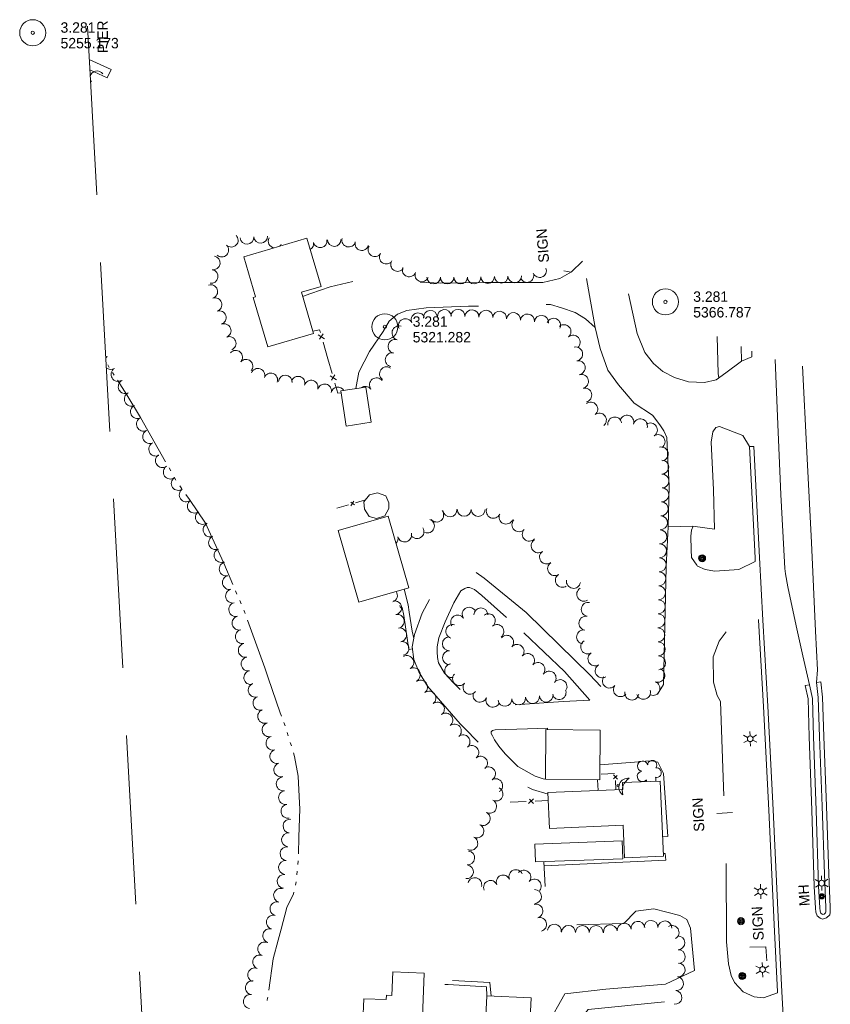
# Model space of a CAD drawing. Header units: feet. Extents: x 191091 to 192997, y 267020 to 268519.
# Tile 4 of 8: x 191091 to 191557, y 267903 to 268469. Entities that reach past the tile are written whole.
import ezdxf
from ezdxf.enums import TextEntityAlignment as Align

# ---------------------------------------------------------------- set-up
doc = ezdxf.new("R2010")
doc.units = ezdxf.units.FT
doc.header["$MEASUREMENT"] = 0
for name, pattern in [('DGN Style 3', [136.13208, 97.2372, -38.89488]), ('DGN Style 5', [68.06604, 29.17116, -38.89488]), ('DGN Style 6', [184.945154, 0.097237, -38.89488, 68.06604, -38.89488, 0.097237, -38.89488])]:
    doc.linetypes.add(name, pattern=pattern)
for name, color, linetype, lineweight in [('E_DRN_Grate', 140, 'Continuous', 0), ('E_DWY', 3, 'DGN Style 3', 0), ('E_LAND_Vegetation', 20, 'Continuous', 0), ('E_MAP_Limits', 20, 'DGN Style 3', 0), ('E_MAP_PassPoints', 43, 'Continuous', 0), ('E_MISCPROP', 43, 'Continuous', 0), ('E_MISCPROP_HvyLine', 251, 'Continuous', 13), ('E_MISCPROP_Railing', 43, 'Continuous', 0), ('E_MISCPROP_Solid', 251, 'Continuous', 0), ('E_PATH_Sidewalk', 3, 'DGN Style 5', 0), ('E_RDWY', 43, 'Continuous', 13), ('E_RDWY_Gravel', 43, 'DGN Style 3', 13), ('E_WTR', 251, 'DGN Style 6', 0), ('E_WTR_Dock_Pier', 251, 'DGN Style 3', 0), ('E_WTR_Text', 251, 'Continuous', 0)]:
    doc.layers.add(name, color=color, linetype=linetype, lineweight=lineweight)
doc.styles.add('Style-IGR_FONT_0', font='IGR_FONT_0.shx')
doc.styles.add('Style-IGR_FONT_1', font='IGR_FONT_1.shx')

# ---------------------------------------------------------------- blocks, each defined once
blk = doc.blocks.new('PP')
at = {"layer": 'E_MAP_PassPoints', "color": 43, "linetype": 'Continuous', "lineweight": 0}
for radius in [7.5, 0.96]:
    blk.add_circle((0, 0), radius, dxfattribs=at)
blk = doc.blocks.new('PP_1')
at = {"layer": 'E_MAP_PassPoints', "color": 43, "linetype": 'Continuous', "lineweight": 0}
for radius in [7.5, 0.96]:
    blk.add_circle((0, 0), radius, dxfattribs=at)
blk = doc.blocks.new('PP_7')
at = {"layer": 'E_MAP_PassPoints', "color": 43, "linetype": 'Continuous', "lineweight": 0}
for radius in [7.5, 0.96]:
    blk.add_circle((0, 0), radius, dxfattribs=at)
blk = doc.blocks.new('MHO')
at = {"layer": 'E_DRN_Grate', "color": 12, "linetype": 'Continuous', "lineweight": 0}
for centre, radius in [((0.06, 0.01), 1.5), ((0.07, 0.01), 1.22), ((0.06, 0), 0.968), ((0.03, -0.01), 0.605)]:
    blk.add_circle(centre, radius, dxfattribs=at)
blk = doc.blocks.new('POLE')
at = {"layer": 'E_MISCPROP', "color": 1, "linetype": 'Continuous', "lineweight": 0}
for centre, radius in [((-0.01, 0.02), 2.02), ((-0.01, 0.03), 1.52), ((0, -0.01), 1.01), ((0, 0), 0.502)]:
    blk.add_circle(centre, radius, dxfattribs=at)
blk = doc.blocks.new('LTP')
at = {"layer": 'E_MISCPROP', "color": 1, "linetype": 'Continuous', "lineweight": 0}
for p, q in [((-1.63, 0.07), (-4.24, 0.14)), ((-0.8, 1.43), (-2, 3.73)), ((0.9, 1.42), (2.27, 3.65)), ((-0.88, -1.42), (-2.24, -3.61)), ((0.76, -1.47), (2, -3.65)), ((1.64, -0.02), (4.16, -0.09))]:
    blk.add_line(p, q, dxfattribs=at)
blk.add_circle((0, 0), 1.64, dxfattribs=at)
blk = doc.blocks.new('SIGN')
at = {"layer": 'E_MISCPROP', "color": 1, "linetype": 'Continuous', "lineweight": 0, "style": 'Style-IGR_FONT_0'}
blk.add_text('SIGN', height=6, rotation=0.0001, dxfattribs=at).set_placement((-9.61, -0.01), align=Align.MIDDLE_LEFT)
blk = doc.blocks.new('SDSH_2')
at = {"layer": 'E_MISCPROP_Solid', "color": 230, "linetype": 'Continuous', "lineweight": 0}
blk.add_circle((0.65, -0.61), 0.562, dxfattribs=at)
at = {"layer": 'E_MISCPROP_Solid', "color": 230, "linetype": 'Continuous', "lineweight": 0, "extrusion": (0, 0, -1)}
blk.add_arc((10.4, 2.32), 8.55, 164.36, 237.3441, dxfattribs=at)
at = {"layer": 'E_MISCPROP_Solid', "color": 230, "linetype": 'Continuous', "lineweight": 0}
blk.add_arc((-5.06, 0.29), 5.22, 262.0003, 56.2987, dxfattribs=at)
blk = doc.blocks.new('SIGN_6')
at = {"layer": 'E_MISCPROP', "color": 1, "linetype": 'Continuous', "lineweight": 0, "style": 'Style-IGR_FONT_0'}
blk.add_text('SIGN', height=6, rotation=359.9999, dxfattribs=at).set_placement((-9.61, -0.01), align=Align.MIDDLE_LEFT)
blk = doc.blocks.new('PIER')
at = {"layer": 'E_WTR_Text', "color": 150, "linetype": 'Continuous', "lineweight": 0, "style": 'Style-IGR_FONT_0'}
blk.add_text('PIER', height=6, rotation=359.9999, dxfattribs=at).set_placement((0.24, 0.25), align=Align.MIDDLE_LEFT)

msp = doc.modelspace()

# ---------------------------------------------------------------- linework, layer by layer
at = {"layer": 'E_DWY', "color": 2, "linetype": 'DGN Style 3', "lineweight": 0, "flags": 128}
for points in [[(191414.94, 268330.72), (191408.68, 268324.51), (191401.97, 268320.69), (191392.17, 268318.32), (191359.04, 268318.4), (191333.23, 268318.06), (191309.04, 268319.24), (191289.57, 268320.58), (191269.75, 268315.84), (191258.77, 268311.98), (191254, 268310.39)], [(191284.59, 268257.36), (191286.29, 268266.79), (191292.38, 268278.79), (191300.29, 268290.3), (191303.68, 268296.14), (191308.59, 268300.24), (191313.91, 268302.23), (191325.08, 268303.85), (191349.42, 268304.7), (191390.25, 268305.79), (191396.43, 268305.67), (191402.78, 268303.87), (191410.62, 268301.23), (191416.59, 268297.5), (191422.23, 268292.56)], [(191492.41, 268287.39), (191493.02, 268266.11), (191493.32, 268263.52)], [(191464.18, 268177.92), (191463.05, 268154.83), (191461.47, 268087.35), (191457.05, 268080.1), (191449.9, 268076.64), (191441.77, 268074.9), (191438.2, 268074.89), (191432.24, 268078.81), (191419.23, 268092.8), (191401.44, 268110.15), (191382.61, 268128.58), (191358.45, 268148.4), (191348.55, 268155.35), (191345.03, 268156.35), (191341.22, 268156.22), (191337.82, 268153.96), (191335.44, 268151.3), (191332.68, 268146.6), (191322.66, 268128.28), (191318.26, 268116), (191317.04, 268109), (191317.86, 268101.73), (191320.8, 268094.64), (191325.81, 268086.28), (191344.53, 268064.7), (191346.96, 268062.43), (191367.36, 268041.14), (191376.21, 268031.9), (191383.08, 268028.32), (191386.15, 268026.97), (191395.12, 268024.3)], [(191480.76, 268155.89), (191477.59, 268160.37), (191477.39, 268164.6), (191477.17, 268172.6), (191477.65, 268176.08), (191478.64, 268178.27)], [(191514.27, 268157.9), (191504.79, 268153.41), (191491.01, 268152.36), (191485.48, 268153.29), (191481.03, 268155.38), (191480.68, 268156.05)], [(191371.25, 268125.82), (191357.11, 268138.47), (191352.83, 268141.91), (191349.88, 268143.04), (191348.64, 268143), (191347.2, 268142.5), (191345, 268141.08), (191340.98, 268134.2), (191335.86, 268123.24), (191332.36, 268114.02), (191331.3, 268108.93), (191331.29, 268106.12), (191331.52, 268102.76), (191332.19, 268099.64), (191335.65, 268093.81), (191340.67, 268088.26), (191346.03, 268082.83), (191349.59, 268080.49), (191353.94, 268078.17), (191359.27, 268076.67), (191366.15, 268075.56), (191376.15, 268075.58)], [(191376.15, 268075.58), (191403.82, 268077.44), (191419.06, 268078.2), (191404.56, 268094.65), (191381.1, 268117.07), (191371.25, 268125.82)], [(191527.05, 267910.09), (191519, 267907.21), (191513.71, 267907.7), (191507.32, 267910.51), (191502.42, 267915.95), (191500.37, 267919.92), (191498.9, 267926.6), (191497.67, 267939.36), (191497.49, 267986.29), (191495.83, 268033.84), (191494.3, 268077.47), (191492.38, 268081), (191490.21, 268088.67), (191490.03, 268103.26), (191493.43, 268112.14), (191498.58, 268119.05), (191503.94, 268123.17), (191507.7, 268124.87), (191511.26, 268125.67), (191516.21, 268124.61)], [(191393.59, 268033.11), (191392.91, 268032.93), (191387.69, 268034.55), (191377.83, 268040.15), (191370.39, 268047.42), (191366.87, 268051.9), (191364.39, 268055.4), (191363.18, 268057.83), (191362.46, 268059.16), (191362.43, 268060.05), (191363.08, 268060.86), (191364.64, 268061.14), (191383.25, 268061.79), (191394.81, 268062.19), (191394.79, 268061.35)], [(191424.91, 268041.05), (191447.38, 268042.9), (191447.43, 268042.91), (191454.83, 268043.33), (191458.17, 268042.61), (191461.48, 268036.1), (191464.09, 267999.98), (191460.99, 268000.05)], [(191423.55, 268032.4), (191423.99, 268026.38)], [(191392.81, 267983.07), (191462.8, 267986.2), (191462.55, 267990.12), (191461.41, 267990.08)], [(191479.26, 267922.87), (191477.07, 267947.18), (191474.99, 267952.16), (191470.98, 267954.49), (191455.91, 267958.23), (191445.51, 267956.97), (191438.69, 267949.88), (191410.31, 267949), (191394.92, 267949.14), (191392.66, 267985.43)], [(191479.26, 267922.84), (191462.56, 267914.96), (191428.35, 267912.14), (191404.7, 267909.4), (191393.33, 267889.3), (191385.26, 267887.22), (191376.31, 267887.92), (191377.31, 267869.15), (191383.92, 267869.49), (191388.08, 267871.04), (191396.77, 267876.06), (191407.33, 267887.21), (191418.27, 267900.33), (191468.22, 267905.5), (191473.24, 267905.06), (191480.95, 267903.29)]]:
    msp.add_lwpolyline(points, dxfattribs=at)
at = {"layer": 'E_LAND_Vegetation', "color": 94, "linetype": 'Continuous', "lineweight": 0}
for centre, radius, start, end in [((191135.78, 268436.03), 4, 34.9384, 168.5412), ((191135.78, 268436.03), 4, 197.7763, 214.9231), ((191129.22, 268431.45), 4, 34.9384, 46.0661), ((191212.95, 268342.68), 3.94, 226.0581, 46.0428), ((191221.94, 268344.31), 3.94, 183.8539, 3.8386), ((191229.8, 268344.84), 3.94, 183.8539, 3.8386), ((191238.15, 268342.19), 3.94, 152.095, 261.5094), ((191264.09, 268342.23), 3.89, 191.3235, 11.3082), ((191272.15, 268343.01), 3.89, 182.007, 1.9916), ((191280.47, 268342.68), 3.89, 165.1234, 345.1081), ((191207.48, 268337), 3.94, 226.0581, 46.0428), ((191238.15, 268342.19), 3.94, 311.3865, 332.0797), ((191256.45, 268340.7), 3.89, 298.3468, 11.3082), ((191288, 268340.68), 3.89, 165.1234, 345.1081), ((191295.56, 268337.17), 3.89, 146.7769, 326.7615), ((191202.61, 268329.64), 3.94, 261.0146, 80.9993), ((191302.08, 268332.91), 3.89, 146.7769, 326.7615), ((191201.37, 268321.85), 3.94, 261.0146, 80.9993), ((191308.59, 268328.64), 3.89, 146.7769, 326.7615), ((191315.27, 268325.56), 3.89, 158.3132, 338.2978), ((191390.27, 268325.18), 3.89, 201.2693, 21.254), ((191322.5, 268322.69), 3.89, 158.3132, 338.2978), ((191329.29, 268321.48), 3.89, 179.8031, 359.7877), ((191337.08, 268321.46), 3.89, 179.8031, 359.7877), ((191344.87, 268321.43), 3.89, 179.8031, 359.7877), ((191352.6, 268321.52), 3.89, 181.455, 1.4397), ((191360.38, 268321.72), 3.89, 181.455, 1.4397), ((191368.17, 268321.91), 3.89, 181.455, 1.4397), ((191375.95, 268322.11), 3.89, 181.455, 1.4397), ((191383.01, 268322.36), 3.89, 201.2693, 21.254), ((191201.16, 268313.18), 3.94, 288.0438, 108.0285), ((191203.6, 268305.68), 3.94, 288.0438, 108.0285), ((191206.04, 268298.19), 3.94, 288.0438, 108.0285), ((191313.09, 268293.54), 4.02, 24.3631, 204.3478), ((191320.42, 268296.86), 4.02, 24.3631, 204.3478), ((191327.47, 268298.23), 4.02, 3.8684, 183.8531), ((191335.49, 268298.78), 4.02, 3.8684, 183.8531), ((191343.31, 268298.93), 4.02, 358.1946, 178.1792), ((191351.35, 268298.67), 4.02, 358.1946, 178.1792), ((191359.39, 268298.42), 4.02, 358.1946, 178.1792), ((191367.27, 268297.87), 4.02, 354.2602, 174.2449), ((191375.27, 268297.07), 4.02, 354.2602, 174.2449), ((191383.27, 268296.26), 4.02, 354.2602, 174.2449), ((191391.28, 268295.46), 4.02, 354.2602, 174.2449), ((191398.32, 268293.78), 4.02, 335.1214, 155.106), ((191208.87, 268290.7), 3.94, 291.4998, 111.4845), ((191309.42, 268289.37), 4.02, 73.5719, 253.5566), ((191404.3, 268290.13), 4.02, 310.9363, 130.921), ((191211.76, 268283.36), 3.94, 291.4998, 111.4845), ((191409.57, 268284.05), 4.02, 310.9363, 130.921), ((191307.15, 268281.65), 4.02, 73.5719, 253.5566), ((191410.96, 268277.32), 4.02, 280.6325, 100.6172), ((191139.61, 268279.27), 4, 286.7324, 300.7961), ((191143.71, 268272.4), 4, 120.8115, 137.0406), ((191215.5, 268275.43), 3.94, 318.796, 138.7806), ((191305.53, 268273.97), 4.02, 78.8021, 258.7868), ((191143.71, 268272.4), 4, 229.2769, 300.7961), ((191221.43, 268270.24), 3.94, 318.796, 138.7806), ((191302.24, 268265.88), 4.02, 55.1366, 235.1213), ((191412.45, 268269.42), 4.02, 280.6325, 100.6172), ((191147.8, 268265.54), 4, 120.8115, 300.7961), ((191228.26, 268265.06), 3.94, 339.9968, 159.9815), ((191235.67, 268262.37), 3.94, 339.9968, 159.9815), ((191243.98, 268261.13), 3.94, 356.3982, 176.3828), ((191251.34, 268260.51), 3.94, 343.1251, 163.1097), ((191296.44, 268259.53), 4.02, 37.2058, 217.1905), ((191414.31, 268261.48), 4.02, 283.6992, 103.6839), ((191151.97, 268258.51), 4, 116.0432, 296.0279), ((191258.89, 268258.22), 3.94, 343.1251, 163.1097), ((191266.61, 268256.09), 3.94, 346.8247, 166.8094), ((191274.29, 268254.3), 3.94, 30.8962, 166.8094), ((191290.03, 268254.66), 4.02, 37.2058, 128.6263), ((191155.48, 268251.33), 4, 116.0432, 296.0279), ((191416.21, 268253.66), 4.02, 283.6992, 103.6839), ((191158.99, 268244.15), 4, 116.0432, 296.0279), ((191419.66, 268245.6), 4.02, 308.2356, 128.2203), ((191424.63, 268239.28), 4.02, 308.2356, 128.2203), ((191433.47, 268237.01), 4.02, 9.8456, 189.8303), ((191440.46, 268238.11), 4.02, 344.5249, 164.5095), ((191162.5, 268236.96), 4, 116.0432, 296.0279), ((191448.21, 268235.96), 4.02, 344.5249, 164.5095), ((191453.98, 268233.62), 4.02, 303.2926, 123.2773), ((191166.01, 268229.78), 4, 116.0432, 296.0279), ((191458.4, 268226.9), 4.02, 303.2926, 123.2773), ((191169.52, 268222.6), 4, 116.0432, 296.0279), ((191460.22, 268219.8), 4.02, 284.1536, 104.1382), ((191173.35, 268215.98), 4, 124.8421, 304.8268), ((191177.92, 268209.41), 4, 124.8421, 304.8268), ((191460.56, 268212.3), 4.02, 270.4141, 90.3988), ((191460.62, 268204.26), 4.02, 270.4141, 90.3988), ((191182.48, 268202.85), 4, 124.8421, 304.8268), ((191187.04, 268196.32), 4, 125.7003, 305.685), ((191460.55, 268196.33), 4.02, 267.4091, 87.3938), ((191191.7, 268189.83), 4, 125.7003, 305.685), ((191460.19, 268188.29), 4.02, 267.4091, 87.3938), ((191196.37, 268183.34), 4, 125.7003, 305.685), ((191331.07, 268184.7), 4.02, 218.6552, 38.6399), ((191338.68, 268187.58), 4.02, 184.3553, 4.34), ((191346.88, 268187.98), 4.02, 179.6864, 359.6711), ((191354.92, 268187.93), 4.02, 179.6864, 359.6711), ((191363.63, 268186.83), 4.02, 155.6259, 335.6106), ((191370.95, 268183.51), 4.02, 155.6259, 335.6106), ((191459.82, 268180.26), 4.02, 267.4091, 87.3938), ((191200.75, 268176.17), 4, 113.421, 293.4057), ((191325.71, 268178.42), 4.02, 248.3759, 68.3606), ((191378.39, 268179.14), 4.02, 137.4136, 317.3983), ((191312.65, 268173.22), 4.02, 194.1723, 14.157), ((191319.75, 268175.2), 4.02, 211.4849, 31.4696), ((191384.31, 268173.7), 4.02, 137.4136, 317.3983), ((191459.46, 268172.22), 4.02, 267.4091, 87.3938), ((191203.93, 268168.83), 4, 113.421, 293.4057), ((191304.85, 268171.25), 4.02, 314.3273, 14.157), ((191389.46, 268167.03), 4.02, 126.7051, 306.6898), ((191459.21, 268164.13), 4.02, 268.7583, 88.743), ((191207.11, 268161.5), 4, 113.421, 293.4057), ((191394.26, 268160.58), 4.02, 126.7051, 306.6898), ((191210.05, 268153.69), 4, 103.2034, 283.1881), ((191398.89, 268153.88), 4.02, 123.8186, 303.8033), ((191459.04, 268156.09), 4.02, 268.7583, 88.743), ((191403.37, 268147.19), 4.02, 123.8186, 303.8033), ((191458.86, 268148.05), 4.02, 268.7583, 88.743), ((191211.88, 268145.91), 4, 103.2034, 283.1881), ((191409.72, 268146.57), 4.02, 171.0037, 350.9884), ((191213.7, 268138.12), 4, 103.2034, 283.1881), ((191304.5, 268138.59), 3.97, 290.0548, 32.9393), ((191415.66, 268139.14), 4.02, 121.5056, 301.4903), ((191458.69, 268140.01), 4.02, 268.7583, 88.743), ((191215.55, 268130.36), 4, 103.5863, 283.571), ((191306.91, 268131.39), 3.97, 280.7521, 100.7367), ((191418.26, 268130.47), 4.02, 80.3385, 260.3232), ((191458.51, 268131.97), 4.02, 268.7583, 88.743), ((191308.4, 268123.58), 3.97, 280.7521, 100.7367), ((191349.73, 268127.68), 3.98, 34.3903, 214.375), ((191356.48, 268127.31), 3.98, 359.5973, 179.582), ((191360.82, 268124.02), 3.98, 307.7986, 127.7833), ((191458.34, 268123.93), 4.02, 268.7583, 88.743), ((191217.42, 268122.59), 4, 103.5863, 283.571), ((191343.16, 268123.18), 3.98, 34.3903, 214.375), ((191416.91, 268122.54), 4.02, 80.3385, 260.3232), ((191219.3, 268114.82), 4, 103.5863, 283.571), ((191309.78, 268115.79), 3.97, 279.8254, 99.81), ((191340.31, 268117.81), 3.98, 74.8321, 254.8168), ((191365.7, 268117.73), 3.98, 307.7986, 127.7833), ((191415.56, 268114.61), 4.02, 80.3385, 260.3232), ((191458.26, 268115.78), 4.02, 271.4728, 91.4575), ((191221.04, 268106.93), 4, 101.3686, 281.3533), ((191311.14, 268107.96), 3.97, 279.8254, 99.81), ((191338.34, 268110.68), 3.98, 90.5391, 270.5238), ((191371.31, 268111.57), 3.98, 318.9935, 138.9782), ((191417.9, 268108.88), 4.02, 121.2406, 301.2253), ((191458.46, 268107.74), 4.02, 271.4728, 91.4575), ((191338.41, 268102.72), 3.98, 90.5391, 270.5238), ((191377.32, 268106.35), 3.98, 318.9935, 138.9782), ((191383.33, 268101.12), 3.98, 318.9935, 138.9782), ((191422.07, 268102.01), 4.02, 121.2406, 301.2253), ((191222.62, 268099.1), 4, 101.3686, 281.3533), ((191313.93, 268099.93), 3.97, 298.0893, 118.074), ((191389.34, 268095.9), 3.98, 318.9935, 138.9782), ((191458.67, 268099.7), 4.02, 271.4728, 91.4575), ((191224.19, 268091.26), 4, 101.3686, 281.3533), ((191317.67, 268092.91), 3.97, 298.0893, 118.074), ((191339.69, 268095.23), 3.98, 100.2485, 280.2332), ((191395.73, 268090.94), 3.98, 322.4115, 142.3962), ((191426.24, 268095.13), 4.02, 121.2406, 301.2253), ((191458.21, 268092.57), 4.02, 249.896, 69.8807), ((191321.87, 268085.8), 3.97, 307.3545, 127.3392), ((191344.2, 268090.61), 3.98, 137.4572, 317.4419), ((191350.18, 268085.65), 3.98, 142.4661, 322.4508), ((191402.04, 268086.08), 3.98, 322.4115, 142.3962), ((191430.41, 268089.26), 4.02, 141.8644, 321.8491), ((191455.45, 268085.02), 4.02, 249.896, 69.8807), ((191226.72, 268084.01), 4, 109.8515, 289.8361), ((191326.7, 268079.49), 3.97, 307.3545, 127.3392), ((191355.97, 268081.09), 3.98, 158.9965, 338.9812), ((191401.47, 268082.59), 3.98, 196.5596, 16.5443), ((191436.74, 268084.29), 4.02, 141.8644, 321.8491), ((191443.27, 268082.33), 4.02, 170.3187, 350.3033), ((191450.01, 268082.79), 4.02, 198.8878, 18.8725), ((191229.44, 268076.49), 4, 109.8515, 289.8361), ((191331.52, 268073.17), 3.97, 307.3545, 127.3392), ((191363.41, 268078.24), 3.98, 158.9965, 338.9812), ((191370.33, 268078.71), 3.98, 185.5116, 5.4963), ((191378.24, 268079.49), 3.98, 185.8046, 5.7893), ((191386.16, 268080.3), 3.98, 185.8046, 5.7893), ((191394.09, 268081.1), 3.98, 185.8046, 5.7893), ((191232.15, 268068.97), 4, 109.8515, 289.8361), ((191336.34, 268066.85), 3.97, 307.3545, 127.3392), ((191234.68, 268061.26), 4, 106.3215, 286.3062), ((191341.26, 268060.53), 3.97, 309.1165, 129.1012), ((191236.93, 268053.58), 4, 106.3215, 286.3062), ((191346.27, 268054.37), 3.97, 309.1165, 129.1012), ((191239.17, 268045.91), 4, 106.3215, 286.3062), ((191351.29, 268048.2), 3.97, 309.1165, 129.1012), ((191356.3, 268042.04), 3.97, 309.1165, 129.1012), ((191449.54, 268040.32), 2.97, 15.616, 258.5893), ((191455.02, 268041.05), 2.61, 320.3212, 178.2539), ((191241.42, 268038.24), 4, 106.3215, 286.3062), ((191360.91, 268035.94), 3.97, 301.2378, 121.2225), ((191449.39, 268034.47), 2.97, 97.9652, 319.1991), ((191457.45, 268036.63), 2.78, 257.6131, 98.6241), ((191242.86, 268030.13), 4, 99.6983, 279.683), ((191365.03, 268029.14), 3.97, 301.2378, 121.2225), ((191454.41, 268032.57), 2.78, 180.9361, 204.119), ((191454.41, 268032.57), 2.78, 340.7744, 28.7091), ((191244.2, 268022.25), 4, 99.6983, 279.683), ((191365.22, 268024.27), 3.97, 242.4232, 62.4078), ((191361.54, 268017.22), 3.97, 242.4232, 62.4078), ((191245.55, 268014.37), 4, 99.6983, 279.683), ((191246.74, 268005.91), 4, 83.8766, 263.8612), ((191357.86, 268010.18), 3.97, 242.4232, 62.4078), ((191354.22, 268003.07), 3.97, 243.7095, 63.6942), ((191245.89, 267997.96), 4, 83.8766, 263.8612), ((191350.7, 267995.94), 3.97, 243.7095, 63.6942), ((191245.03, 267990.01), 4, 83.8766, 263.8612), ((191244.18, 267982.06), 4, 83.8766, 263.8612), ((191348.96, 267987.53), 3.97, 264.747, 84.7317), ((191348.23, 267979.61), 3.97, 264.747, 84.7317), ((191376.61, 267976.84), 3.97, 23.0682, 203.0529), ((191381.19, 267976.57), 3.97, 319.5283, 139.5129), ((191243.33, 267974.11), 4, 83.8766, 263.8612), ((191352.99, 267972.25), 3.97, 344.3076, 164.2923), ((191369.3, 267973.73), 3.97, 23.0682, 203.0529), ((191387.23, 267971.41), 3.97, 319.5283, 139.5129), ((191241.31, 267966.05), 4, 74.9809, 254.9656), ((191361.99, 267970.62), 3.97, 23.0682, 203.0529), ((191387.41, 267965.42), 3.97, 270.4474, 90.4321), ((191239.23, 267958.33), 4, 74.9809, 254.9656), ((191388.17, 267957.03), 3.97, 285.5249, 105.5096), ((191237.16, 267950.61), 4, 74.9809, 254.9656), ((191390.3, 267949.37), 3.97, 285.5249, 105.5096), ((191235.09, 267942.89), 4, 74.9809, 254.9656), ((191398.75, 267945.51), 3.97, 352.8956, 172.8803), ((191406.9, 267944.78), 3.97, 359.7945, 179.7792), ((191414.85, 267944.75), 3.97, 359.7945, 179.7792), ((191422.8, 267944.72), 3.97, 359.7945, 179.7792), ((191431, 267945.08), 3.97, 7.4235, 187.4081), ((191438.88, 267946.11), 3.97, 7.4235, 187.4081), ((191446.76, 267947.13), 3.97, 7.4235, 187.4081), ((191454.32, 267947.67), 3.97, 358.0457, 178.0304), ((191462.26, 267947.4), 3.97, 358.0457, 178.0304), ((191466.46, 267944.73), 3.97, 300.619, 120.6037), ((191469.81, 267938.78), 3.97, 271.5684, 91.5531), ((191232.19, 267935.2), 4, 68.8763, 248.861), ((191229.31, 267927.74), 4, 68.8763, 248.861), ((191470.03, 267930.83), 3.97, 271.5684, 91.5531), ((191226.43, 267920.29), 4, 68.8763, 248.861), ((191469.95, 267923.2), 3.97, 263.3912, 83.3759), ((191469.04, 267915.3), 3.97, 263.3912, 83.3759), ((191225.05, 267912.93), 4, 81.9528, 261.9375), ((191223.93, 267905.02), 4, 81.9528, 261.9375), ((191468.12, 267907.41), 3.97, 263.3912, 83.3759)]:
    msp.add_arc(centre, radius, start, end, dxfattribs=at)
at = {"layer": 'E_MAP_Limits', "color": 3, "linetype": 'DGN Style 3', "lineweight": 0, "flags": 128}
msp.add_lwpolyline([(191130.26, 268465.81), (191175.35, 267648.76), (191223.21, 267039.49)], dxfattribs=at)
at = {"layer": 'E_MISCPROP', "color": 1, "linetype": 'Continuous', "lineweight": 0}
for p, q in [((191408.41, 268324.26), (191404.14, 268325.09)), ((191492.1, 268013.15), (191501.17, 268013.69)), ((191520.37, 267936.54), (191511.17, 267936.34)), ((191520.88, 267928.36), (191520.37, 267936.54))]:
    msp.add_line(p, q, dxfattribs=at)
at = {"layer": 'E_MISCPROP_HvyLine', "color": 230, "linetype": 'Continuous', "lineweight": 13, "flags": 128}
for points in [[(191256.37, 268343.84), (191220.13, 268333.14), (191226.92, 268310.17), (191225.55, 268309.77), (191233.94, 268281.35), (191260.28, 268289.12), (191253.3, 268312.77), (191264.56, 268316.09)], [(191279, 268235.83), (191275.95, 268256.06), (191290.35, 268258.23), (191293.4, 268238)], [(191303.56, 268188.51), (191303.5, 268191.77), (191301.74, 268195.75), (191297.07, 268197.49), (191292.4, 268196.32), (191289.17, 268192.28), (191289.54, 268188.14), (191292.33, 268183.85), (191296.41, 268182.71), (191301.18, 268184.27)], [(191303.15, 268184.12), (191314.98, 268142.79), (191286.24, 268134.57), (191274.42, 268175.9)], [(191425.15, 268061), (191393.92, 268061.36), (191393.58, 268032.76), (191424.81, 268032.39)], [(191461.48, 267988.6), (191459.63, 268031.77), (191438, 268030.85), (191438.17, 268026.98), (191395.08, 268025.14), (191395.96, 268004.5), (191438.28, 268006.31), (191439.08, 267987.65)], [(191387.46, 267995.56), (191437.81, 267997.44), (191438.2, 267987.12), (191387.84, 267985.25)], [(191323.92, 267921.37), (191305.81, 267922.09), (191305.28, 267908.51), (191302.13, 267908.63), (191302.03, 267906.13), (191289.17, 267906.64), (191288.65, 267893.5), (191301.79, 267892.98), (191301.21, 267878.14), (191305.92, 267877.95), (191305.28, 267861.77), (191321.54, 267861.13)], [(191385.39, 267907.12), (191359.86, 267908.27), (191359.16, 267892.73), (191384.69, 267891.59)]]:
    msp.add_lwpolyline(points, close=True, dxfattribs=at)
at = {"layer": 'E_MISCPROP_Railing', "color": 43, "linetype": 'Continuous', "lineweight": 0}
for p, q in [((191262.99, 268288.3), (191266.64, 268285.95)), ((191265.77, 268288.95), (191263.77, 268285.81)), ((191269.76, 268264.74), (191273.41, 268262.38)), ((191272.55, 268265.38), (191270.54, 268262.25)), ((191283.88, 268190.63), (191281.64, 268192.05)), ((191283.42, 268192.61), (191281.74, 268190.01)), ((191434.99, 268032.92), (191432.69, 268035.37)), ((191432.78, 268032.96), (191434.87, 268034.94)), ((191386.79, 268021.59), (191383.88, 268018.83)), ((191386.77, 268018.95), (191384.38, 268021.43))]:
    msp.add_line(p, q, dxfattribs=at)
at = {"layer": 'E_MISCPROP_Railing', "color": 43, "linetype": 'Continuous', "lineweight": 0, "flags": 128}
for points in [[(191259.88, 268290.47), (191263.76, 268291.16), (191264.18, 268289.71)], [(191265.78, 268284.14), (191268.53, 268274.56)], [(191268.53, 268274.56), (191270.95, 268266.14)], [(191272.55, 268260.58), (191274.25, 268254.69), (191276.11, 268254.98)], [(191280.45, 268190.62), (191273.63, 268188.65)], [(191290.06, 268193.4), (191284.42, 268191.76)], [(191433.31, 268036.17), (191425.62, 268035.8)], [(191434.01, 268026.8), (191433.83, 268032.09)], [(191382.44, 268019.98), (191373.24, 268019.57)], [(191395.28, 268020.56), (191387.79, 268020.22)]]:
    msp.add_lwpolyline(points, dxfattribs=at)
at = {"layer": 'E_PATH_Sidewalk', "color": 2, "linetype": 'DGN Style 5', "lineweight": 0, "flags": 128}
for points in [[(191317.18, 268107.77), (191314.98, 268107.45), (191312.22, 268126.95), (191311.22, 268131.51), (191310.22, 268131.26), (191307.87, 268140.76)], [(191312.36, 268142.04), (191314.65, 268132.98), (191315.25, 268128.85), (191316.92, 268117.9), (191317.86, 268113.72)], [(191359.87, 267908.27), (191359.69, 267913.49), (191337.63, 267914.85), (191326.07, 267914.67), (191323.65, 267914.58)], [(191362.34, 267908.16), (191361.57, 267915.91), (191339.51, 267917.22), (191328.51, 267917.34), (191323.75, 267917.23)]]:
    msp.add_lwpolyline(points, dxfattribs=at)
at = {"layer": 'E_RDWY', "color": 30, "linetype": 'Continuous', "lineweight": 13, "flags": 128}
for points in [[(191507.1, 268230.36), (191493.78, 268235.66), (191491.67, 268235.03), (191489.79, 268232.49), (191488.98, 268226.62), (191490.22, 268199.16), (191490.9, 268176.5), (191478.38, 268178.31), (191464.18, 268177.92), (191464.71, 268201.47), (191463.97, 268216.26), (191463.35, 268229.21), (191461.64, 268233.19), (191459.39, 268236.54), (191455.09, 268242.12), (191444.63, 268249.05), (191435.56, 268259.51), (191429.55, 268267.89), (191425.06, 268280.53), (191422.23, 268292.56), (191417.3, 268320.67)], [(191441.36, 268311.87), (191446.32, 268289.14), (191450.86, 268278.07), (191455.8, 268271.73), (191461.07, 268267.14), (191467.75, 268263.78), (191475.87, 268261.31), (191485.15, 268260.91), (191491.83, 268262.43), (191497.42, 268266.5), (191506.4, 268273.2)], [(191512.26, 268278.86), (191512.33, 268275.58), (191506.4, 268273.2)], [(191525.77, 268274.21), (191526.98, 268241.33), (191528.99, 268196.48), (191531.08, 268157.59), (191531.27, 268153.95), (191531.71, 268150.88), (191532.92, 268143.51), (191537.7, 268120.99), (191541.61, 268103.67), (191545.4, 268087.14), (191543.05, 268086.65)], [(191541.4, 268270.29), (191543.86, 268220.92), (191546.57, 268168.97), (191548.86, 268117.96), (191550.14, 268095.77), (191549.54, 268088.49), (191551.92, 268088.77)], [(191507.1, 268230.36), (191510.97, 268224.02)], [(191510.97, 268224.02), (191514.15, 268160.13), (191514.27, 268157.9)], [(191513.46, 268224.15), (191511.07, 268224.03)], [(191513.46, 268224.15), (191516.65, 268160.26), (191518.63, 268124.35), (191521.43, 268074.81), (191524.52, 268015.23), (191527.66, 267949.42), (191529.52, 267910.65), (191531.5, 267876.32), (191534.6, 267827.82), (191538.4, 267767.21), (191541.96, 267716.92), (191544.17, 267680.72), (191547.01, 267639.68)], [(191516.11, 268124.63), (191516.14, 268124.21), (191518.93, 268074.68), (191522.02, 268015.11), (191525.16, 267949.3), (191527.02, 267910.52), (191527.05, 267910.09)], [(191543.05, 268086.65), (191544.63, 268079), (191545.34, 268057.17), (191546.87, 268014.96), (191548.17, 267971.18), (191548.89, 267958.63), (191549.16, 267956.47), (191549.78, 267954.24), (191551.57, 267953.01), (191552.99, 267952.36), (191555.22, 267953.09), (191557.14, 267954.87), (191557.26, 267956.17), (191557.43, 267957.11), (191557.36, 267959.24), (191556.57, 267978.41), (191555.21, 268017.38), (191553.71, 268057.3), (191552.97, 268080.06), (191551.92, 268088.77)], [(191545.5, 268087.16), (191547.12, 268079.3), (191547.84, 268057.26), (191549.37, 268015.04), (191550.67, 267971.29), (191551.39, 267958.85), (191551.62, 267956.95), (191551.94, 267955.78), (191552.8, 267955.2), (191553.15, 267955.04), (191553.92, 267955.29), (191554.74, 267956.05), (191554.78, 267956.5), (191554.92, 267957.29), (191554.86, 267959.14), (191554.08, 267978.32), (191552.71, 268017.29), (191551.21, 268057.21), (191550.47, 268079.87), (191549.44, 268088.48)]]:
    msp.add_lwpolyline(points, dxfattribs=at)
at = {"layer": 'E_RDWY_Gravel', "color": 30, "linetype": 'DGN Style 3', "lineweight": 13, "flags": 128}
msp.add_lwpolyline([(191506.26, 268281.59), (191506.4, 268273.2)], dxfattribs=at)
at = {"layer": 'E_WTR', "color": 150, "linetype": 'Continuous', "lineweight": 0, "flags": 128}
for points in [[(191142.81, 268269.6), (191141.88, 268271.07)], [(191145.61, 268265.18), (191144.67, 268266.65)], [(191160.74, 268240.74), (191152.85, 268253.73), (191147.47, 268262.24)], [(191175.17, 268215.3), (191160.74, 268240.74)], [(191178.16, 268210.03), (191177.17, 268211.79)], [(191181.15, 268204.77), (191180.15, 268206.52)], [(191184.55, 268199.77), (191183.38, 268201.42)], [(191201.99, 268171.54), (191198.12, 268179.98), (191188.91, 268193.67), (191186.89, 268196.49)], [(191213.84, 268144.81), (191208.59, 268157.11), (191201.99, 268171.54)], [(191216.22, 268139.25), (191215.43, 268141.1)], [(191218.59, 268133.68), (191217.8, 268135.54)], [(191220.89, 268128.09), (191220.35, 268129.56), (191220.18, 268129.97)], [(191232.2, 268096.79), (191227.7, 268109.51), (191222.28, 268124.3)], [(191241.74, 268069.14), (191241.06, 268070.97), (191234.21, 268091.11), (191232.2, 268096.79)], [(191243.86, 268063.47), (191243.15, 268065.36)], [(191245.74, 268057.72), (191245.15, 268059.65)], [(191247.5, 268051.93), (191246.91, 268053.86)], [(191252.22, 268019.14), (191251.45, 268034.54), (191249.34, 268045.87), (191248.67, 268048.07)], [(191251.61, 267989.91), (191251.73, 267999.5), (191252.39, 268015.84), (191252.22, 268019.14)], [(191251.16, 267983.88), (191251.35, 267985.89)], [(191250.59, 267977.86), (191250.78, 267979.87)], [(191249.88, 267971.86), (191250.11, 267972.83), (191250.21, 267973.84)], [(191239.88, 267940.24), (191241.59, 267946.63), (191244.89, 267959.05), (191248.67, 267966.91), (191248.92, 267967.94)], [(191234.46, 267911.55), (191237.04, 267929.6), (191239.88, 267940.24)], [(191233.6, 267905.56), (191233.67, 267906), (191233.89, 267907.56)]]:
    msp.add_lwpolyline(points, dxfattribs=at)
at = {"layer": 'E_WTR_Dock_Pier', "color": 150, "linetype": 'DGN Style 3', "lineweight": 0, "flags": 128}
msp.add_lwpolyline([(191131.31, 268446.68), (191143.85, 268440.93), (191141.59, 268436.01), (191131.65, 268440.56)], dxfattribs=at)

# ---------------------------------------------------------------- block references
at = {"layer": 'E_DRN_Grate', "color": 12, "linetype": 'Continuous', "lineweight": 0, "xscale": 0.9999987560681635, "yscale": 0.9999987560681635, "zscale": 0.9999987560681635, "rotation": 93.38078060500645}
msp.add_blockref('MHO', (191552.6, 267965.42), dxfattribs=at)
at = {"layer": 'E_MAP_PassPoints', "color": 43, "linetype": 'Continuous', "lineweight": 0}
for name, p, xscale, yscale, zscale, rotation in [('PP_7', (191098.78, 268461.97), 1.000000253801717, 1.000000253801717, 1.000000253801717, 0.04082111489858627), ('PP_1', (191462.6, 268307.25), 1.00000025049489, 1.00000025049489, 1.00000025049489, 0.04055431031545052), ('PP', (191301.28, 268292.91), 1.000000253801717, 1.000000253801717, 1.000000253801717, 0.04082111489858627)]:
    msp.add_blockref(name, p, dxfattribs=dict(at, xscale=xscale, yscale=yscale, zscale=zscale, rotation=rotation))
at = {"layer": 'E_MISCPROP', "color": 1, "linetype": 'Continuous', "lineweight": 0}
for name, p, xscale, yscale, zscale, rotation in [('SIGN_6', (191392, 268339.39), 0.9999996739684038, 0.9999996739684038, 0.9999996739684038, 94.34052905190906), ('POLE', (191483.72, 268159.85), 0.9999987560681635, 0.9999987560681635, 0.9999987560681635, 93.38078060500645), ('LTP', (191511.37, 268056.05), 0.9999987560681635, 0.9999987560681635, 0.9999987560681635, 93.38078060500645), ('SIGN', (191481.53, 268012.22), 0.9999990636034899, 0.9999990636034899, 0.9999990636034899, 92.84023474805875), ('LTP', (191552.45, 267973.05), 0.9999987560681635, 0.9999987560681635, 0.9999987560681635, 93.38078060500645), ('LTP', (191517.36, 267968.23), 0.9999987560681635, 0.9999987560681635, 0.9999987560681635, 93.38078060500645), ('SIGN', (191515.71, 267949.75), 0.9999990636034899, 0.9999990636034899, 0.9999990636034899, 92.84023474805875), ('POLE', (191506.05, 267951.22), 0.9999987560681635, 0.9999987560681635, 0.9999987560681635, 93.38078060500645), ('LTP', (191518.47, 267923.35), 0.9999987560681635, 0.9999987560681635, 0.9999987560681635, 93.38078060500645), ('POLE', (191506.81, 267919.69), 0.9999987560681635, 0.9999987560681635, 0.9999987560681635, 93.38078060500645)]:
    msp.add_blockref(name, p, dxfattribs=dict(at, xscale=xscale, yscale=yscale, zscale=zscale, rotation=rotation))
at = {"layer": 'E_MISCPROP_Solid', "color": 230, "linetype": 'Continuous', "lineweight": 0, "xscale": 0.9999994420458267, "yscale": 0.9999994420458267, "zscale": 0.9999994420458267, "rotation": 179.5413575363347}
msp.add_blockref('SDSH_2', (191435.98, 268028.52), dxfattribs=at)
at = {"layer": 'E_WTR_Text', "color": 150, "linetype": 'Continuous', "lineweight": 0, "xscale": 0.9999985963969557, "yscale": 0.9999985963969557, "zscale": 0.9999985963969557, "rotation": 90.71452255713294}
msp.add_blockref('PIER', (191139.38, 268450.07), dxfattribs=at)

# ---------------------------------------------------------------- texts
at = {"layer": 'E_DRN_Grate', "color": 12, "linetype": 'Continuous', "lineweight": 0, "style": 'Style-IGR_FONT_1'}
msp.add_text('MH', height=6, rotation=93.3808, dxfattribs=at).set_placement((191542.7, 267959.87), align=Align.MIDDLE_LEFT)
at = {"layer": 'E_MAP_PassPoints', "color": 43, "linetype": 'Continuous', "lineweight": 0, "style": 'Style-IGR_FONT_0'}
for s, p in [('3.281', (191114.78, 268461.98)), ('5255.173', (191114.79, 268452.98)), ('3.281', (191478.6, 268307.26)), ('5366.787', (191478.6, 268298.26)), ('3.281', (191317.28, 268292.93)), ('5321.282', (191317.29, 268283.93))]:
    msp.add_text(s, height=6, rotation=0.0407, dxfattribs=at).set_placement(p)

doc.saveas('drawing.dxf')
